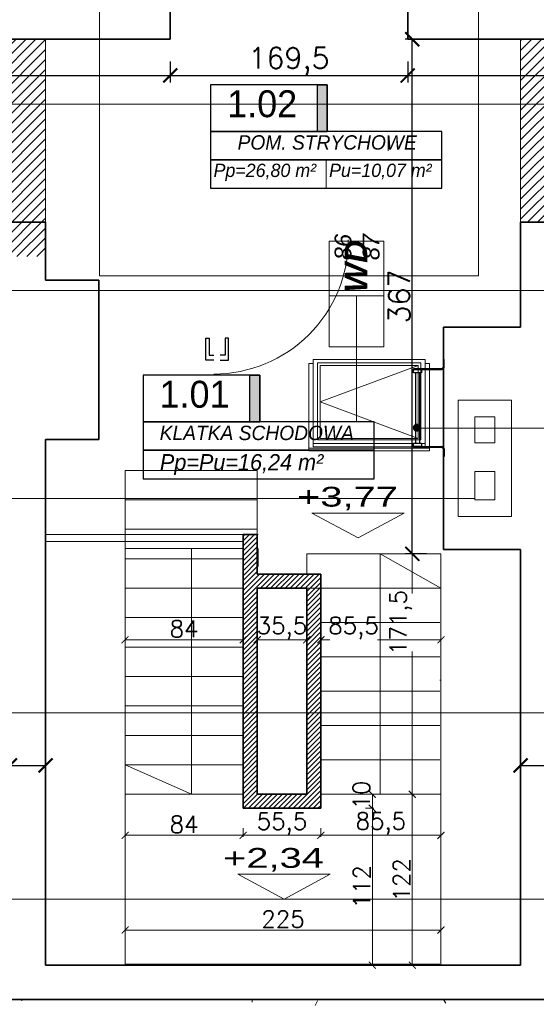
# Model space of a CAD drawing. Header units: millimetres. Extents: x -740 to 33545, y -26688 to 22494.
# Tile 54 of 256: x 10184 to 10553, y 6262 to 6964. Entities that reach past the tile are written whole.
import ezdxf
from ezdxf.lldxf.tags import DXFTag

# ---------------------------------------------------------------- set-up
doc = ezdxf.new("R2010")
doc.units = ezdxf.units.MM
doc.header["$MEASUREMENT"] = 0
doc.linetypes.add('ACAD_ISO03W100', pattern=[30, 12, -18])
doc.layers.get('Defpoints').update_dxf_attribs({"color": 252})
for name, color, linetype, lineweight in [('A_istniejące ściany', 252, 'Continuous', 35), ('A_projektowane sciany', 252, 'Continuous', 35), ('A_ściany projektowane', 252, 'Continuous', 35), ('l. widokowa', 252, 'Continuous', 15), ('l.przerywana', 252, 'ICAD_ISO03W100', 5), ('l.widokowa', 252, 'Continuous', 15), ('l.wypełnien', 252, 'Continuous', 5), ('linia opisowa', 252, 'Continuous', 9), ('Nowe_820-G Rysunki Obrazki_Nr_pióra__1', 252, 'Continuous', 13), ('Nowe_820-G Rysunki Obrazki_Nr_pióra__19', 252, 'Continuous', 0), ('Nowe_820-G Rysunki Obrazki_Nr_pióra__23', 252, 'Continuous', 15), ('przerywana', 252, 'ACAD_ISO03W100', 5), ('wymiarowanie', 252, 'Continuous', 9)]:
    doc.layers.add(name, color=color, linetype=linetype, lineweight=lineweight)
for name, color, linetype in [('Lines', 252, 'Continuous'), ('stolarka', 252, 'Continuous'), ('tabelki opis', 252, 'Continuous')]:
    doc.layers.add(name, color=color, linetype=linetype)
doc.layers.add('UWAGI_podłoga na legarachdo rozbiórki', color=252, linetype='Continuous', lineweight=13, plot=False)
doc.styles.add('PROFILE', font='GOTHIC.TTF', dxfattribs={"width": 0.8})
doc.styles.add('styl2', font='simplex.shx')
tags = doc.linetypes.add('ICAD_ISO03W100', pattern=[30, 12, -18]).pattern_tags.tags
tags[6:7] = [DXFTag(74, 4), DXFTag(75, 0), DXFTag(340, '0'), DXFTag(46, 1.0), DXFTag(50, 0.0), DXFTag(44, 0.0), DXFTag(45, 0.0)]
tags[4:5] = [DXFTag(74, 4), DXFTag(75, 0), DXFTag(340, '0'), DXFTag(46, 1.0), DXFTag(50, 0.0), DXFTag(44, 0.0), DXFTag(45, 0.0)]
doc.dimstyles.new('Kopia I_1.100', dxfattribs={"dimtxt": 15, "dimasz": 10, "dimexe": 5, "dimexo": 1, "dimgap": 1.5, "dimtad": 1, "dimdec": 1, "dimrnd": 0.5, "dimtxsty": 'styl2', "dimblk": 'ARCHTICK', "dimcen": 5, "dimadec": 0, "dimazin": 0, "dimtfac": 1, "dimtdec": 1, "dimtmove": 0, "dimatfit": 3, "dimldrblk": 'ARCHTICK', "dimfxl": 0, "dimarcsym": 0})
doc.dimstyles.new('Skala 1-50', dxfattribs={"dimtxt": 12, "dimasz": 5, "dimexe": 1, "dimexo": 1, "dimgap": 1.5, "dimtad": 1, "dimdec": 1, "dimrnd": 0.5, "dimtxsty": 'styl2', "dimblk": 'ARCHTICK', "dimcen": 5, "dimadec": 0, "dimazin": 0, "dimtfac": 1, "dimtdec": 1, "dimtmove": 1, "dimatfit": 3, "dimldrblk": 'ARCHTICK', "dimfxl": 0, "dimlwd": -1, "dimlwe": -1, "dimarcsym": 0})

# ---------------------------------------------------------------- blocks, each defined once
blk = doc.blocks.new('_ArchTick')
at = {"color": 0, "linetype": 'ByBlock', "const_width": 0.15}
blk.add_lwpolyline([(-0.5, -0.5), (0.5, 0.5)], dxfattribs=at)
blk = doc.blocks.new('*D1857')
at = {"layer": 'Defpoints', "color": 0}
for p in [(10202.86, 6447.92), (10177.46, 6446.47), (10202.86, 6432.49)]:
    blk.add_point(p, dxfattribs=at)
at = {"layer": 'wymiarowanie', "color": 0, "lineweight": -2}
for p, q in [((10177.46, 6442.49), (10177.46, 6427.49)), ((10202.86, 6442.49), (10202.86, 6427.49)), ((10177.46, 6432.49), (10202.86, 6432.49))]:
    blk.add_line(p, q, dxfattribs=at)
at = {"layer": 'wymiarowanie', "color": 0, "lineweight": -2, "xscale": 10, "yscale": 10, "zscale": 10, "rotation": 180}
blk.add_blockref('_ArchTick', (10177.46, 6432.49), dxfattribs=at)
at = {"layer": 'wymiarowanie', "color": 0, "lineweight": -2, "xscale": 10, "yscale": 10, "zscale": 10}
blk.add_blockref('_ArchTick', (10202.86, 6432.49), dxfattribs=at)
at = {"layer": 'wymiarowanie', "color": 0, "insert": (10154.61, 6442.55), "char_height": 15, "attachment_point": 5, "style": 'styl2'}
blk.add_mtext('25,5', dxfattribs=at)
blk = doc.blocks.new('*D1859')
at = {"layer": 'Defpoints', "color": 0}
for p in [(10566.08, 6456), (10541.53, 6451.19), (10566.08, 6432.49)]:
    blk.add_point(p, dxfattribs=at)
at = {"layer": 'wymiarowanie', "color": 0, "lineweight": -2}
for p, q in [((10541.53, 6442.49), (10541.53, 6427.49)), ((10566.08, 6442.49), (10566.08, 6427.49)), ((10541.53, 6432.49), (10566.08, 6432.49))]:
    blk.add_line(p, q, dxfattribs=at)
at = {"layer": 'wymiarowanie', "color": 0, "lineweight": -2, "xscale": 10, "yscale": 10, "zscale": 10, "rotation": 180}
blk.add_blockref('_ArchTick', (10541.53, 6432.49), dxfattribs=at)
at = {"layer": 'wymiarowanie', "color": 0, "lineweight": -2, "xscale": 10, "yscale": 10, "zscale": 10}
blk.add_blockref('_ArchTick', (10566.08, 6432.49), dxfattribs=at)
at = {"layer": 'wymiarowanie', "color": 0, "insert": (10588.07, 6442.55), "char_height": 15, "attachment_point": 5, "style": 'styl2'}
blk.add_mtext('24,5', dxfattribs=at)
blk = doc.blocks.new('*D1870')
at = {"layer": 'Defpoints', "color": 0}
for p in [(9685.55, 6950.42), (10291.76, 6950.42), (10291.76, 6924.64)]:
    blk.add_point(p, dxfattribs=at)
at = {"layer": 'wymiarowanie', "color": 0, "lineweight": -2}
for p, q in [((9685.55, 6934.64), (9685.55, 6919.64)), ((10291.76, 6934.64), (10291.76, 6919.64)), ((9685.55, 6924.64), (10291.76, 6924.64))]:
    blk.add_line(p, q, dxfattribs=at)
at = {"layer": 'wymiarowanie', "color": 0, "lineweight": -2, "xscale": 10, "yscale": 10, "zscale": 10, "rotation": 180}
blk.add_blockref('_ArchTick', (9685.55, 6924.64), dxfattribs=at)
at = {"layer": 'wymiarowanie', "color": 0, "lineweight": -2, "xscale": 10, "yscale": 10, "zscale": 10}
blk.add_blockref('_ArchTick', (10291.76, 6924.64), dxfattribs=at)
at = {"layer": 'wymiarowanie', "color": 0, "insert": (9988.65, 6934.01), "char_height": 15, "attachment_point": 5, "style": 'styl2'}
blk.add_mtext('606', dxfattribs=at)
blk = doc.blocks.new('*D1871')
at = {"layer": 'Defpoints', "color": 0}
for p in [(10291.76, 6950.42), (10461.09, 6950.42), (10461.09, 6924.64)]:
    blk.add_point(p, dxfattribs=at)
at = {"layer": 'wymiarowanie', "color": 0, "lineweight": -2}
for p, q in [((10291.76, 6934.64), (10291.76, 6919.64)), ((10461.09, 6934.64), (10461.09, 6919.64)), ((10291.76, 6924.64), (10461.09, 6924.64))]:
    blk.add_line(p, q, dxfattribs=at)
at = {"layer": 'wymiarowanie', "color": 0, "lineweight": -2, "xscale": 10, "yscale": 10, "zscale": 10, "rotation": 180}
blk.add_blockref('_ArchTick', (10291.76, 6924.64), dxfattribs=at)
at = {"layer": 'wymiarowanie', "color": 0, "lineweight": -2, "xscale": 10, "yscale": 10, "zscale": 10}
blk.add_blockref('_ArchTick', (10461.09, 6924.64), dxfattribs=at)
at = {"layer": 'wymiarowanie', "color": 0, "insert": (10376.43, 6934.69), "char_height": 15, "attachment_point": 5, "style": 'styl2'}
blk.add_mtext('169,5', dxfattribs=at)
blk = doc.blocks.new('*D1872')
at = {"layer": 'Defpoints', "color": 0}
for p in [(10461.09, 6950.42), (11054.61, 6950.42), (11054.61, 6924.64)]:
    blk.add_point(p, dxfattribs=at)
at = {"layer": 'wymiarowanie', "color": 0, "lineweight": -2}
for p, q in [((10461.09, 6934.64), (10461.09, 6919.64)), ((11054.61, 6934.64), (11054.61, 6919.64)), ((10461.09, 6924.64), (11054.61, 6924.64))]:
    blk.add_line(p, q, dxfattribs=at)
at = {"layer": 'wymiarowanie', "color": 0, "lineweight": -2, "xscale": 10, "yscale": 10, "zscale": 10, "rotation": 180}
blk.add_blockref('_ArchTick', (10461.09, 6924.64), dxfattribs=at)
at = {"layer": 'wymiarowanie', "color": 0, "lineweight": -2, "xscale": 10, "yscale": 10, "zscale": 10}
blk.add_blockref('_ArchTick', (11054.61, 6924.64), dxfattribs=at)
at = {"layer": 'wymiarowanie', "color": 0, "insert": (10757.85, 6934.69), "char_height": 15, "attachment_point": 5, "style": 'styl2'}
blk.add_mtext('593,5', dxfattribs=at)
blk = doc.blocks.new('*D1875')
at = {"layer": 'Defpoints', "color": 0}
for p in [(10464.36, 6950.42), (10502.13, 6950.42), (10483.95, 6583.44)]:
    blk.add_point(p, dxfattribs=at)
at = {"layer": 'wymiarowanie', "color": 0, "lineweight": -2}
for p, q in [((10474.36, 6950.42), (10459.36, 6950.42)), ((10464.36, 6583.44), (10464.36, 6950.42)), ((10474.36, 6583.44), (10459.36, 6583.44))]:
    blk.add_line(p, q, dxfattribs=at)
at = {"layer": 'wymiarowanie', "color": 0, "lineweight": -2, "xscale": 10, "yscale": 10, "zscale": 10}
for p, rotation in [((10464.36, 6950.42), 90), ((10464.36, 6583.44), 270)]:
    blk.add_blockref('_ArchTick', p, dxfattribs=dict(at, rotation=rotation))
at = {"layer": 'wymiarowanie', "color": 0, "insert": (10454.98, 6766.93), "char_height": 15, "attachment_point": 5, "rotation": 90, "style": 'styl2'}
blk.add_mtext('367', dxfattribs=at)
blk = doc.blocks.new('*U2482')
at = {"layer": 'Lines', "color": 0, "linetype": 'ByBlock', "lineweight": -2}
for p, q in [((-290.8, 0), (-344.8, 0)), ((-344.8, -5), (-344.8, 0)), ((290.8, 0), (344.8, 0)), ((344.8, 0), (344.8, 0)), ((344.8, -5), (344.8, 0)), ((-290.8, -5), (-344.8, -5)), ((-279.8, -16), (-279.8, -160)), ((-274.8, -160), (-274.8, -16)), ((274.8, -160), (274.8, -16)), ((279.8, -160), (279.8, -16)), ((290.8, -5), (344.8, -5)), ((-279.8, -160), (-279.8, -218)), ((-249.8, -175), (249.8, -175)), ((-249.8, -203), (249.8, -203)), ((279.8, -160), (279.8, -218)), ((-279.8, -218), (-274.8, -218)), ((274.8, -218), (279.8, -218))]:
    blk.add_line(p, q, dxfattribs=at)
for points in [[(-274.8, -218), (-274.8, -160), (-249.8, -160), (-249.8, -218)], [(249.8, -218), (249.8, -160), (274.8, -160), (274.8, -218)]]:
    blk.add_lwpolyline(points, close=True, dxfattribs=at)
for centre, radius, start, end in [((-290.8, -16), 16, 0, 90), ((290.8, -16), 16, 90, 180), ((-290.8, -16), 11, 0, 90), ((290.8, -16), 11, 90, 180)]:
    blk.add_arc(centre, radius, start, end, dxfattribs=at)
blk = doc.blocks.new('*D2484')
at = {"layer": 'Defpoints', "color": 0}
for p in [(10259.59, 6537.94), (10343.8, 6537.94), (10343.8, 6522.13)]:
    blk.add_point(p, dxfattribs=at)
at = {"layer": 'wymiarowanie', "color": 0}
for p, q in [((10259.59, 6527.13), (10259.59, 6521.13)), ((10343.8, 6527.13), (10343.8, 6521.13)), ((10259.59, 6522.13), (10343.8, 6522.13))]:
    blk.add_line(p, q, dxfattribs=at)
at = {"layer": 'wymiarowanie', "color": 0, "xscale": 5, "yscale": 5, "zscale": 5, "rotation": 180}
blk.add_blockref('_ArchTick', (10259.59, 6522.13), dxfattribs=at)
at = {"layer": 'wymiarowanie', "color": 0, "xscale": 5, "yscale": 5, "zscale": 5}
blk.add_blockref('_ArchTick', (10343.8, 6522.13), dxfattribs=at)
at = {"layer": 'wymiarowanie', "color": 0, "insert": (10301.69, 6529.93), "char_height": 12, "attachment_point": 5, "style": 'styl2'}
blk.add_mtext('84', dxfattribs=at)
blk = doc.blocks.new('*D2485')
at = {"layer": 'Defpoints', "color": 0}
for p in [(10353.8, 6537.94), (10389.13, 6534.44), (10389.13, 6522.13)]:
    blk.add_point(p, dxfattribs=at)
at = {"layer": 'wymiarowanie', "color": 0}
for p, q in [((10353.8, 6527.13), (10353.8, 6521.13)), ((10389.13, 6527.13), (10389.13, 6521.13)), ((10353.8, 6522.13), (10389.13, 6522.13))]:
    blk.add_line(p, q, dxfattribs=at)
at = {"layer": 'wymiarowanie', "color": 0, "xscale": 5, "yscale": 5, "zscale": 5, "rotation": 180}
blk.add_blockref('_ArchTick', (10353.8, 6522.13), dxfattribs=at)
at = {"layer": 'wymiarowanie', "color": 0, "xscale": 5, "yscale": 5, "zscale": 5}
blk.add_blockref('_ArchTick', (10389.13, 6522.13), dxfattribs=at)
at = {"layer": 'wymiarowanie', "color": 0, "insert": (10371.46, 6530.47), "char_height": 12, "attachment_point": 5, "style": 'styl2'}
blk.add_mtext('35,5', dxfattribs=at)
blk = doc.blocks.new('*D2486')
at = {"layer": 'Defpoints', "color": 0}
for p in [(10399.13, 6532.97), (10484.8, 6522.13), (10484.8, 6520.32)]:
    blk.add_point(p, dxfattribs=at)
at = {"layer": 'wymiarowanie', "color": 0}
for p, q in [((10399.13, 6527.13), (10399.13, 6521.13)), ((10399.13, 6522.13), (10405.46, 6522.13)), ((10484.8, 6522.13), (10439.53, 6522.13)), ((10484.8, 6521.32), (10484.8, 6523.13))]:
    blk.add_line(p, q, dxfattribs=at)
at = {"layer": 'wymiarowanie', "color": 0, "xscale": 5, "yscale": 5, "zscale": 5, "rotation": 180}
blk.add_blockref('_ArchTick', (10399.13, 6522.13), dxfattribs=at)
at = {"layer": 'wymiarowanie', "color": 0, "xscale": 5, "yscale": 5, "zscale": 5}
blk.add_blockref('_ArchTick', (10484.8, 6522.13), dxfattribs=at)
at = {"layer": 'wymiarowanie', "color": 0, "insert": (10422.49, 6530.47), "char_height": 12, "attachment_point": 5, "style": 'styl2'}
blk.add_mtext('85,5', dxfattribs=at)
blk = doc.blocks.new('*D2487')
at = {"layer": 'Defpoints', "color": 0}
for p in [(10484.8, 6315.11), (10259.59, 6309.81), (10484.8, 6309.81)]:
    blk.add_point(p, dxfattribs=at)
at = {"layer": 'wymiarowanie', "color": 0}
for p, q in [((10259.59, 6310.81), (10259.59, 6316.11)), ((10259.59, 6315.11), (10484.8, 6315.11)), ((10484.8, 6310.81), (10484.8, 6316.11))]:
    blk.add_line(p, q, dxfattribs=at)
at = {"layer": 'wymiarowanie', "color": 0, "xscale": 5, "yscale": 5, "zscale": 5, "rotation": 180}
blk.add_blockref('_ArchTick', (10259.59, 6315.11), dxfattribs=at)
at = {"layer": 'wymiarowanie', "color": 0, "xscale": 5, "yscale": 5, "zscale": 5}
blk.add_blockref('_ArchTick', (10484.8, 6315.11), dxfattribs=at)
at = {"layer": 'wymiarowanie', "color": 0, "insert": (10372.19, 6322.91), "char_height": 12, "attachment_point": 5, "style": 'styl2'}
blk.add_mtext('225', dxfattribs=at)
blk = doc.blocks.new('*D2488')
at = {"layer": 'Defpoints', "color": 0}
for p in [(10484.8, 6583.44), (10464.36, 6411.94), (10484.8, 6411.94)]:
    blk.add_point(p, dxfattribs=at)
at = {"layer": 'wymiarowanie', "color": 0}
for p, q in [((10469.36, 6583.44), (10463.36, 6583.44)), ((10464.36, 6583.44), (10464.36, 6555.2)), ((10464.36, 6411.94), (10464.36, 6513.69)), ((10469.36, 6411.94), (10463.36, 6411.94))]:
    blk.add_line(p, q, dxfattribs=at)
at = {"layer": 'wymiarowanie', "color": 0, "xscale": 5, "yscale": 5, "zscale": 5}
for p, rotation in [((10464.36, 6583.44), 90), ((10464.36, 6411.94), 270)]:
    blk.add_blockref('_ArchTick', p, dxfattribs=dict(at, rotation=rotation))
at = {"layer": 'wymiarowanie', "color": 0, "insert": (10456.16, 6534.44), "char_height": 12, "attachment_point": 5, "rotation": 90, "style": 'styl2'}
blk.add_mtext('171,5', dxfattribs=at)
blk = doc.blocks.new('*D2489')
at = {"layer": 'Defpoints', "color": 0}
for p in [(10484.8, 6411.94), (10464.36, 6290.02), (10484.8, 6290.02)]:
    blk.add_point(p, dxfattribs=at)
at = {"layer": 'wymiarowanie', "color": 0}
for p, q in [((10469.36, 6411.94), (10463.36, 6411.94)), ((10464.36, 6411.94), (10464.36, 6290.02)), ((10469.36, 6290.02), (10463.36, 6290.02))]:
    blk.add_line(p, q, dxfattribs=at)
at = {"layer": 'wymiarowanie', "color": 0, "xscale": 5, "yscale": 5, "zscale": 5}
for p, rotation in [((10464.36, 6411.94), 90), ((10464.36, 6290.02), 270)]:
    blk.add_blockref('_ArchTick', p, dxfattribs=dict(at, rotation=rotation))
at = {"layer": 'wymiarowanie', "color": 0, "insert": (10456.71, 6350.98), "char_height": 12, "attachment_point": 5, "rotation": 90, "style": 'styl2'}
blk.add_mtext('122', dxfattribs=at)
blk = doc.blocks.new('*D2500')
at = {"layer": 'Defpoints', "color": 0}
for p in [(10399.13, 6411.94), (10399.13, 6401.94), (10435.87, 6401.94)]:
    blk.add_point(p, dxfattribs=at)
at = {"layer": 'wymiarowanie', "color": 0}
for p, q in [((10430.87, 6411.94), (10436.87, 6411.94)), ((10435.87, 6411.94), (10435.87, 6401.94)), ((10430.87, 6401.94), (10436.87, 6401.94))]:
    blk.add_line(p, q, dxfattribs=at)
at = {"layer": 'wymiarowanie', "color": 0, "xscale": 5, "yscale": 5, "zscale": 5}
for p, rotation in [((10435.87, 6411.94), 90), ((10435.87, 6401.94), 270)]:
    blk.add_blockref('_ArchTick', p, dxfattribs=dict(at, rotation=rotation))
at = {"layer": 'wymiarowanie', "color": 0, "insert": (10428.07, 6411.31), "char_height": 12, "attachment_point": 5, "rotation": 90, "style": 'styl2'}
blk.add_mtext('10', dxfattribs=at)
blk = doc.blocks.new('*D2501')
at = {"layer": 'Defpoints', "color": 0}
for p in [(10399.13, 6401.94), (10423.95, 6290.02), (10435.87, 6290.02)]:
    blk.add_point(p, dxfattribs=at)
at = {"layer": 'wymiarowanie', "color": 0}
for p, q in [((10430.87, 6401.94), (10436.87, 6401.94)), ((10435.87, 6401.94), (10435.87, 6290.02)), ((10430.87, 6290.02), (10436.87, 6290.02))]:
    blk.add_line(p, q, dxfattribs=at)
at = {"layer": 'wymiarowanie', "color": 0, "xscale": 5, "yscale": 5, "zscale": 5}
for p, rotation in [((10435.87, 6401.94), 90), ((10435.87, 6290.02), 270)]:
    blk.add_blockref('_ArchTick', p, dxfattribs=dict(at, rotation=rotation))
at = {"layer": 'wymiarowanie', "color": 0, "insert": (10428.22, 6345.98), "char_height": 12, "attachment_point": 5, "rotation": 90, "style": 'styl2'}
blk.add_mtext('112', dxfattribs=at)
blk = doc.blocks.new('*D2503')
at = {"layer": 'Defpoints', "color": 0}
for p in [(10259.59, 6411.94), (10343.8, 6411.94), (10343.8, 6382.66)]:
    blk.add_point(p, dxfattribs=at)
at = {"layer": 'wymiarowanie', "color": 0}
for p, q in [((10259.59, 6387.66), (10259.59, 6381.66)), ((10343.8, 6387.66), (10343.8, 6381.66)), ((10259.59, 6382.66), (10343.8, 6382.66))]:
    blk.add_line(p, q, dxfattribs=at)
at = {"layer": 'wymiarowanie', "color": 0, "xscale": 5, "yscale": 5, "zscale": 5, "rotation": 180}
blk.add_blockref('_ArchTick', (10259.59, 6382.66), dxfattribs=at)
at = {"layer": 'wymiarowanie', "color": 0, "xscale": 5, "yscale": 5, "zscale": 5}
blk.add_blockref('_ArchTick', (10343.8, 6382.66), dxfattribs=at)
at = {"layer": 'wymiarowanie', "color": 0, "insert": (10301.69, 6390.46), "char_height": 12, "attachment_point": 5, "style": 'styl2'}
blk.add_mtext('84', dxfattribs=at)
blk = doc.blocks.new('*D2504')
at = {"layer": 'Defpoints', "color": 0}
for p in [(10343.8, 6411.94), (10399.13, 6401.94), (10399.13, 6382.66)]:
    blk.add_point(p, dxfattribs=at)
at = {"layer": 'wymiarowanie', "color": 0}
for p, q in [((10343.8, 6387.66), (10343.8, 6381.66)), ((10399.13, 6387.66), (10399.13, 6381.66)), ((10343.8, 6382.66), (10399.13, 6382.66))]:
    blk.add_line(p, q, dxfattribs=at)
at = {"layer": 'wymiarowanie', "color": 0, "xscale": 5, "yscale": 5, "zscale": 5, "rotation": 180}
blk.add_blockref('_ArchTick', (10343.8, 6382.66), dxfattribs=at)
at = {"layer": 'wymiarowanie', "color": 0, "xscale": 5, "yscale": 5, "zscale": 5}
blk.add_blockref('_ArchTick', (10399.13, 6382.66), dxfattribs=at)
at = {"layer": 'wymiarowanie', "color": 0, "insert": (10371.46, 6390.86), "char_height": 12, "attachment_point": 5, "style": 'styl2'}
blk.add_mtext('55,5', dxfattribs=at)
blk = doc.blocks.new('*D2505')
at = {"layer": 'Defpoints', "color": 0}
for p in [(10399.13, 6401.94), (10484.8, 6400.84), (10484.8, 6382.66)]:
    blk.add_point(p, dxfattribs=at)
at = {"layer": 'wymiarowanie', "color": 0}
for p, q in [((10399.13, 6387.66), (10399.13, 6381.66)), ((10484.8, 6387.66), (10484.8, 6381.66)), ((10399.13, 6382.66), (10484.8, 6382.66))]:
    blk.add_line(p, q, dxfattribs=at)
at = {"layer": 'wymiarowanie', "color": 0, "xscale": 5, "yscale": 5, "zscale": 5, "rotation": 180}
blk.add_blockref('_ArchTick', (10399.13, 6382.66), dxfattribs=at)
at = {"layer": 'wymiarowanie', "color": 0, "xscale": 5, "yscale": 5, "zscale": 5}
blk.add_blockref('_ArchTick', (10484.8, 6382.66), dxfattribs=at)
at = {"layer": 'wymiarowanie', "color": 0, "insert": (10441.96, 6391.01), "char_height": 12, "attachment_point": 5, "style": 'styl2'}
blk.add_mtext('85,5', dxfattribs=at)

msp = doc.modelspace()

# ---------------------------------------------------------------- hatches: boundary and pattern name
at = {"layer": 'l.wypełnien'}
h = msp.add_hatch(dxfattribs=at)
h.set_pattern_fill('ANSI31', color=256, scale=20, style=0)
h.paths.add_polyline_path([(10343.8, 6592.2), (10353.8, 6592.2), (10353.8, 6597.2), (10343.8, 6597.2)])
h.paths.add_polyline_path([(10343.8, 6587.2), (10353.8, 6587.2), (10353.8, 6592.2), (10343.8, 6592.2)])
h = msp.add_hatch(dxfattribs=at)
h.set_pattern_fill('ANSI31', color=256, scale=20, style=0)
h.paths.add_polyline_path([(10343.8, 6469.96), (10343.8, 6474.94), (10343.8, 6495.94), (10343.8, 6516.94), (10343.8, 6537.94), (10343.8, 6558.94), (10343.8, 6579.94), (10343.8, 6587.2), (10353.8, 6587.2), (10353.8, 6568.93), (10389.13, 6568.93), (10399.13, 6568.93), (10399.13, 6558.94), (10389.13, 6558.94), (10389.13, 6558.93), (10353.8, 6558.93), (10353.8, 6469.96)])
h.paths.add_polyline_path([(10343.8, 6469.96), (10353.8, 6469.96), (10353.8, 6411.93), (10389.13, 6411.94), (10389.13, 6469.96), (10399.13, 6469.96), (10399.13, 6460.94), (10399.13, 6436.44), (10399.13, 6411.94), (10399.13, 6401.94), (10343.8, 6401.94), (10343.8, 6411.94), (10343.8, 6432.94), (10343.8, 6453.94)])
h.paths.add_polyline_path([(10399.13, 6469.96), (10399.13, 6485.44), (10399.13, 6509.94), (10399.13, 6534.44), (10399.13, 6558.94), (10389.13, 6558.94), (10389.13, 6558.93), (10389.13, 6469.96)])
at = {"layer": 'linia opisowa', "ltscale": 0.3}
msp.add_hatch(color=256, dxfattribs=at).paths.add_polyline_path([(10470.48, 6673.36, 1), (10464.71, 6673.36, 1)])
at = {"layer": 'tabelki opis'}
for points in [[(10403.75, 6884.74), (10403.75, 6918.01), (10396.79, 6918.01), (10396.79, 6884.74)], [(10355.56, 6677.56), (10355.56, 6710.83), (10348.6, 6710.83), (10348.6, 6677.56)]]:
    msp.add_hatch(color=256, dxfattribs=at).paths.add_polyline_path(points)
at = {"layer": 'UWAGI_podłoga na legarachdo rozbiórki'}
h = msp.add_hatch(dxfattribs=at)
h.set_pattern_fill('ANSI31', color=256, scale=40, style=0)
h.paths.add_polyline_path([(9421.39, 6795.48), (10177.46, 6795.48), (10177.46, 6350.14), (9421.39, 6350.14)])
h.paths.add_polyline_path([(10202.86, 6950.42), (9615.84, 6950.42), (9615.84, 6795.48), (10202.86, 6795.48)])
h.paths.add_polyline_path([(9628.82, 6350.14), (9707.56, 6279.86), (9707.56, 6219.75), (9987.81, 6219.75), (9987.81, 6350.14), (9887.65, 6350.14)])
h.paths.add_polyline_path([(9615.27, 7055.41), (9685.55, 7055.41), (9685.55, 6950.42), (9615.27, 6950.42)])
h = msp.add_hatch(dxfattribs=at)
h.set_pattern_fill('ANSI31', color=256, scale=40, style=0)
h.paths.add_polyline_path([(10541.53, 6950.42), (10541.53, 6820.04), (11336.55, 6820.04), (11336.55, 6950.42), (11124.88, 6950.42), (11124.88, 7055.41), (11054.61, 7055.41), (11054.61, 6950.42)])

# ---------------------------------------------------------------- linework, layer by layer
at = {"layer": 'A_istniejące ściany', "linetype": 'Continuous'}
for p, q in [((10240.86, 6778.52), (10202.86, 6778.52)), ((10240.86, 6665.02), (10240.86, 6778.52)), ((10541.53, 6745.04), (10486.53, 6745.04)), ((10486.53, 6745.04), (10486.53, 6586.43)), ((10202.86, 6290.02), (10202.86, 6665.02)), ((10202.86, 6665.02), (10240.86, 6665.02)), ((10486.53, 6586.43), (10541.53, 6586.43)), ((10541.53, 6290.02), (10541.53, 6586.43))]:
    msp.add_line(p, q, dxfattribs=at)
for points in [[(10291.76, 6950.42), (10291.76, 7008)], [(10461.09, 6950.42), (10461.09, 7008)], [(9710.1, 6950.42), (10266.36, 6950.42)], [(10266.36, 6950.42), (10291.76, 6950.42)], [(10461.09, 6950.42), (10486.49, 6950.42)], [(10486.49, 6950.42), (11029.21, 6950.42)], [(10202.86, 6820.04), (10177.46, 6820.04)], [(10202.86, 6820.04), (10202.86, 6778.52)], [(10566.08, 6820.04), (10541.53, 6820.04)], [(10541.53, 6745.04), (10541.53, 6820.04)], [(10202.86, 6665.02), (10202.86, 6290.02)], [(10541.53, 6290.02), (10541.53, 6586.43)], [(10202.86, 6290.02), (10484.8, 6290.02)], [(10484.8, 6290.02), (10541.53, 6290.02)], [(10177.46, 6265.47), (10484.8, 6265.47)], [(10566.08, 6265.47), (10177.46, 6265.47)]]:
    msp.add_lwpolyline(points, dxfattribs=at)
at = {"layer": 'A_projektowane sciany'}
msp.add_line((10343.8, 6597.2), (10353.8, 6597.2), dxfattribs=at)
at = {"layer": 'A_ściany projektowane'}
for p, q in [((10343.8, 6597.2), (10343.8, 6401.94)), ((10353.8, 6597.2), (10353.8, 6568.93)), ((10399.13, 6401.94), (10399.13, 6568.93)), ((10353.8, 6558.93), (10353.8, 6411.94)), ((10389.13, 6411.94), (10389.13, 6558.94))]:
    msp.add_line(p, q, dxfattribs=at)
for points in [[(10399.13, 6568.93), (10353.8, 6568.93)], [(10389.13, 6558.93), (10353.8, 6558.93)], [(10389.13, 6411.93), (10353.8, 6411.93)], [(10343.8, 6401.94), (10399.13, 6401.94)]]:
    msp.add_lwpolyline(points, dxfattribs=at)
at = {"layer": 'A_ściany projektowane', "linetype": 'Continuous', "lineweight": 13}
for points in [[(10354.41, 6558.93), (10389.13, 6558.93)], [(10389.13, 6411.94), (10389.13, 6558.93)], [(10354.41, 6411.93), (10389.13, 6411.93)]]:
    msp.add_lwpolyline(points, dxfattribs=at)
at = {"layer": 'l. widokowa'}
for p, q in [((10389.13, 6568.93), (10389.13, 6583.44)), ((10484.8, 6583.44), (10484.8, 6558.93)), ((10259.59, 6579.94), (10343.8, 6579.94)), ((10259.59, 6558.94), (10343.8, 6558.94)), ((10259.59, 6537.94), (10343.8, 6537.94)), ((10259.59, 6516.94), (10343.8, 6516.94)), ((10259.59, 6495.94), (10343.8, 6495.94)), ((10259.59, 6474.94), (10343.8, 6474.94)), ((10259.59, 6453.94), (10343.8, 6453.94)), ((10259.59, 6432.94), (10343.8, 6432.94)), ((10259.59, 6411.94), (10343.8, 6411.94))]:
    msp.add_line(p, q, dxfattribs=at)
at = {"layer": 'l. widokowa', "lineweight": 13}
msp.add_lwpolyline([(10389.13, 6583.44), (10484.8, 6583.44)], dxfattribs=at)
at = {"layer": 'l.przerywana', "lineweight": 15}
for p, q in [((10202.86, 6820.04), (10202.86, 6950.42)), ((10541.53, 6820.04), (10541.53, 6950.42))]:
    msp.add_line(p, q, dxfattribs=at)
at = {"layer": 'l.przerywana', "ltscale": 0.3}
for p, q in [((10393.58, 6721.92), (10473.58, 6721.92)), ((10393.58, 6659.82), (10393.58, 6721.92)), ((10473.58, 6659.82), (10473.58, 6721.92)), ((10390.58, 6656.94), (10390.58, 6719.2)), ((10396.84, 6719.54), (10470.32, 6719.54)), ((10396.84, 6664.63), (10396.84, 6719.54)), ((10398.58, 6717.8), (10468.58, 6717.8)), ((10398.58, 6665.8), (10398.58, 6717.8)), ((10468.58, 6665.8), (10468.58, 6717.8)), ((10470.32, 6664.63), (10470.32, 6719.54)), ((10473.58, 6719.2), (10476.58, 6719.2)), ((10476.58, 6656.94), (10476.58, 6719.2)), ((10396.84, 6664.63), (10470.32, 6664.63)), ((10398.58, 6665.8), (10468.58, 6665.8)), ((10390.58, 6658.78), (10476.58, 6658.78)), ((10393.58, 6662.2), (10473.58, 6662.2)), ((10393.58, 6659.82), (10473.58, 6659.82)), ((10390.58, 6656.94), (10476.58, 6656.94)), ((10259.59, 6642.94), (10353.57, 6642.94)), ((10259.59, 6642.94), (10259.59, 6587.2)), ((10353.8, 6642.94), (10353.8, 6587.2)), ((10259.59, 6621.94), (10353.57, 6621.94)), ((10259.59, 6600.94), (10353.57, 6600.94))]:
    msp.add_line(p, q, dxfattribs=at)
at = {"layer": 'l.przerywana'}
msp.add_line((10509.02, 6622.85), (9621.47, 6622.85), dxfattribs=at)
for points in [[(9131.06, 7438.52), (9131.06, 6337.16), (11598.45, 6337.16), (11598.45, 7444.31), (11370.13, 7444.31), (11370.13, 6904.14), (9353.84, 6904.14), (9353.84, 7438.52)], [(9263.86, 6771.34), (9263.86, 6469.96), (11465.65, 6469.96), (11465.65, 6771.34)]]:
    msp.add_lwpolyline(points, close=True, dxfattribs=at)
at = {"layer": 'l.przerywana', "ltscale": 0.5}
msp.add_lwpolyline([(10241.36, 7104.96), (10511.49, 7104.96), (10511.49, 6781.76), (10241.36, 6781.76)], close=True, dxfattribs=at)
at = {"layer": 'l.przerywana', "ltscale": 0.3}
msp.add_lwpolyline([(10468.58, 6665.8), (10398.58, 6691.8), (10468.58, 6717.8)], dxfattribs=at)
at = {"layer": 'l.widokowa', "ltscale": 0.3}
msp.add_line((10390.58, 6719.2), (10393.58, 6719.2), dxfattribs=at)
at = {"layer": 'Nowe_820-G Rysunki Obrazki_Nr_pióra__1', "linetype": 'Continuous', "lineweight": 13}
for points in [[(10235.03, 6950.42), (10225.72, 6950.42)], [(10235.03, 6950.42), (10245.19, 6950.42)], [(10202.86, 6881), (10202.86, 6891.16)], [(10202.86, 6881), (10202.86, 6870.84)], [(10447.2, 6881), (10447.2, 6870.84)], [(10202.86, 6597.2), (10354.41, 6597.2)], [(10202.86, 6592.2), (10343.8, 6592.2)], [(10259.59, 6587.2), (10259.59, 6411.94)], [(10259.59, 6290.02), (10259.59, 6587.2)], [(10259.59, 6587.2), (10343.8, 6587.2)], [(10307, 6587.2), (10307, 6520.32)], [(10354.41, 6587.2), (10354.41, 6574.5)], [(10389.13, 6558.94), (10484.8, 6558.94)], [(10484.8, 6558.93), (10484.8, 6290.02)], [(10541.53, 6553.34), (10541.53, 6543.18)], [(10259.59, 6547.41), (10259.59, 6520.32)], [(10484.8, 6520.32), (10484.8, 6547.41)], [(10399.13, 6534.44), (10483.95, 6534.44)], [(10259.59, 6520.32), (10259.59, 6493.22)], [(10307, 6520.32), (10307, 6493.22)], [(10484.8, 6493.22), (10484.8, 6520.32)], [(10399.13, 6509.94), (10483.95, 6509.94)], [(10483.95, 6493.22), (10484.8, 6493.22)], [(10483.95, 6493.22), (10484.8, 6493.22)], [(10484.8, 6466.13), (10484.8, 6493.22)], [(10399.13, 6485.44), (10483.95, 6485.44)], [(10259.59, 6466.13), (10259.59, 6439.04)], [(10307, 6466.13), (10307, 6439.04)], [(10399.13, 6460.94), (10483.95, 6460.94)], [(10399.13, 6436.44), (10483.95, 6436.44)], [(10484.8, 6411.94), (10484.8, 6439.04)], [(10259.59, 6411.94), (10259.59, 6290.02)], [(10259.59, 6411.94), (10259.59, 6290.87)], [(10279.06, 6411.94), (10263.82, 6411.94)], [(10343.8, 6411.94), (10263.82, 6411.94)], [(10318.85, 6411.94), (10295.15, 6411.94)], [(10343.8, 6411.94), (10334.94, 6411.94)], [(10399.13, 6411.94), (10409.45, 6411.94)], [(10399.13, 6411.94), (10483.95, 6411.94)], [(10424.69, 6411.94), (10449.24, 6411.94)], [(10464.48, 6411.94), (10479.72, 6411.94)], [(10483.95, 6411.94), (10484.8, 6411.94)], [(10483.95, 6411.94), (10484.8, 6411.94)], [(10484.8, 6290.02), (10484.8, 6411.94)], [(10259.59, 6392.47), (10259.59, 6402.63)], [(10259.59, 6392.47), (10259.59, 6382.31)], [(10235.03, 6290.02), (10225.72, 6290.02)], [(10259.59, 6290.87), (10483.95, 6290.87)], [(10259.59, 6290.02), (10484.8, 6290.02)], [(10484.8, 6290.02), (10259.59, 6290.02)]]:
    msp.add_lwpolyline(points, dxfattribs=at)
at = {"layer": 'Nowe_820-G Rysunki Obrazki_Nr_pióra__19', "linetype": 'Continuous', "lineweight": 0}
for points in [[(10185.93, 6265.47), (10185.93, 6264.62)], [(10350.18, 6265.47), (10350.18, 6263.78)], [(10396.75, 6264.62), (10395.05, 6261.24)], [(10488.19, 6262.93), (10486.49, 6265.47)]]:
    msp.add_lwpolyline(points, dxfattribs=at)
at = {"layer": 'Nowe_820-G Rysunki Obrazki_Nr_pióra__23', "linetype": 'Continuous', "lineweight": 15}
msp.add_line((10486.53, 6670.02), (10486.53, 6683.45), dxfattribs=at)
for points in [[(10535.09, 6693.04), (10496.99, 6693.04)], [(10496.99, 6693.04), (10496.99, 6610.06)], [(10535.09, 6610.06), (10535.09, 6693.04)], [(10508.84, 6662.56), (10508.84, 6681.18)], [(10523.23, 6681.18), (10508.84, 6681.18)], [(10523.23, 6681.18), (10523.23, 6662.56)], [(10523.23, 6662.56), (10508.84, 6662.56)], [(10508.84, 6621.92), (10508.84, 6642.24)], [(10523.23, 6642.24), (10508.84, 6642.24)], [(10523.23, 6642.24), (10523.23, 6621.92)], [(10523.23, 6621.92), (10508.84, 6621.92)], [(10535.09, 6610.06), (10496.99, 6610.06)], [(10566.08, 6265.47), (10484.8, 6265.47)]]:
    msp.add_lwpolyline(points, dxfattribs=at)
at = {"layer": 'przerywana'}
msp.add_line((10473.58, 6721.92), (10401.58, 6721.92), dxfattribs=at)
msp.add_line((10473.58, 6721.92), (10401.58, 6721.92), dxfattribs=at)
at = {"layer": 'stolarka'}
for points in [[(10322.94, 6721.61), (10317.14, 6721.61), (10317.14, 6737.27), (10319.46, 6737.27), (10319.46, 6725.09), (10322.94, 6725.09)], [(10327.47, 6721.61), (10333.27, 6721.61), (10333.27, 6737.27), (10330.95, 6737.27), (10330.95, 6725.09), (10327.47, 6725.09)]]:
    msp.add_lwpolyline(points, dxfattribs=at)
at = {"layer": 'stolarka', "linetype": 'ICAD_ISO03W100', "lineweight": 13, "ltscale": 0.3}
msp.add_arc((10322.94, 6807.46), 95.77, 269.94689, 359.99967, dxfattribs=at)
at = {"layer": 'tabelki opis'}
for points in [[(10403.75, 6918.01), (10320.59, 6918.01), (10320.59, 6884.74), (10403.75, 6884.74), (10403.75, 6918.01)], [(10320.59, 6864.47), (10485.32, 6864.47), (10485.32, 6884.74), (10320.59, 6884.74), (10320.59, 6864.47)], [(10320.59, 6844.19), (10485.32, 6844.19), (10485.32, 6864.47), (10320.59, 6864.47), (10320.59, 6844.19)], [(10355.56, 6710.83), (10272.4, 6710.83), (10272.4, 6677.56), (10355.56, 6677.56), (10355.56, 6710.83)], [(10272.4, 6657.29), (10437.14, 6657.29), (10437.14, 6677.56), (10272.4, 6677.56), (10272.4, 6657.29)], [(10272.4, 6637.01), (10437.14, 6637.01), (10437.14, 6657.29), (10272.4, 6657.29), (10272.4, 6637.01)]]:
    msp.add_lwpolyline(points, dxfattribs=at)
for points in [[(10403.75, 6884.74), (10396.79, 6884.74), (10396.79, 6918.01), (10403.75, 6918.01)], [(10355.56, 6677.56), (10348.6, 6677.56), (10348.6, 6710.83), (10355.56, 6710.83)]]:
    msp.add_lwpolyline(points, close=True, dxfattribs=at)
at = {"layer": 'wymiarowanie'}
for p, q in [((10402.96, 6864.47), (10402.96, 6844.19)), ((10424.53, 6730.96), (10424.53, 6677.72)), ((10831.37, 6672.98), (10469.52, 6672.98)), ((10441.54, 6411.94), (10441.54, 6583.44)), ((10441.54, 6583.44), (10484.8, 6558.94)), ((10307, 6411.94), (10307, 6535.91)), ((10307, 6411.94), (10259.59, 6432.94))]:
    msp.add_line(p, q, dxfattribs=at)
at = {"layer": 'wymiarowanie', "ltscale": 0.3}
for points in [[(10405.05, 6767.49), (10405.05, 6806.44), (10444, 6806.44), (10444, 6767.49)], [(10424.53, 6730.96), (10424.53, 6767.49), (10405.05, 6767.49), (10405.05, 6730.96)], [(10444, 6730.96), (10444, 6767.49), (10424.53, 6767.49), (10424.53, 6730.96)]]:
    msp.add_lwpolyline(points, close=True, dxfattribs=at)
at = {"layer": 'wymiarowanie', "linetype": 'ByBlock'}
for points in [[(10425.65, 6594.78), (10458.6, 6612.51), (10392.7, 6612.51)], [(10372.9, 6337.16), (10405.85, 6354.88), (10339.94, 6354.88)], [(10372.9, 6337.16), (10405.85, 6354.88), (10339.94, 6354.88)]]:
    msp.add_lwpolyline(points, close=True, dxfattribs=at)

# ---------------------------------------------------------------- block references
at = {"layer": 'Lines', "xscale": 0.1, "yscale": 0.1, "zscale": 0.1, "rotation": 270}
msp.add_blockref('*U2482', (10487.02, 6687.44), dxfattribs=at)

# ---------------------------------------------------------------- texts
at = {"layer": 'tabelki opis', "attachment_point": 1}
for s, insert, char_height, width in [('{\\fCentury Gothic|b0|i0|c238|p34;1.02}', (10332.32, 6914.05), 19.2, 56.7), ('\\pi19.18720;{\\fCentury Gothic|b0|i1|c238|p34;POM. STRYCHOWE}', (10320.59, 6881.98), 10.24, 164.736), ('{\\fCentury Gothic|b0|i1|c238|p34;Pp=26,80 m²}', (10322.66, 6861.7), 9.5, 108.6285), ('{\\fCentury Gothic|b0|i1|c238|p34;Pu=10,07 m²}', (10405.03, 6861.7), 9.5, 108.6285), ('{\\fCentury Gothic|b0|i0|c238|p34;1.01}', (10284.13, 6706.87), 19.2, 56.7), ('\\pi11.84512;{\\fCentury Gothic|b0|i1|c238|p34;KLATKA SCHODOWA}', (10272.4, 6674.8), 10.24, 164.736), ('{\\fCentury Gothic|b0|i1|c238|p34;Pp=Pu=16,24 m²}', (10284.41, 6654.55), 11.52, 137.4108)]:
    msp.add_mtext(s, dxfattribs=dict(at, insert=insert, char_height=char_height, width=width))
at = {"layer": 'wymiarowanie', "style": 'PROFILE', "width": 1.5}
for s, p in [('+3,77', (10382.23, 6617.11)), ('+2,34', (10329.48, 6359.48))]:
    msp.add_text(s, height=14.149, dxfattribs=at).set_placement(p)
at = {"layer": 'wymiarowanie', "ltscale": 0.3, "width": 121.9481, "rotation": 90}
for s, insert, char_height, attachment_point in [('{\\fArial|b0|i1|c238|p34;86}\\P{\\fArial|b0|i1|c238|p34;87}', (10408.95, 6811.55), 12, 3), ('{\\fArial|b1|i1|c238|p34;WD}', (10416.2, 6769.88), 16, 1)]:
    msp.add_mtext(s, dxfattribs=dict(at, insert=insert, char_height=char_height, attachment_point=attachment_point))

# ---------------------------------------------------------------- dimensions: what is measured, and where the dimension line sits
at = {"layer": 'wymiarowanie'}
for base, p1, p2, dimstyle, picture, middle in [((10464.36, 6950.42), (10483.95, 6583.44), (10502.13, 6950.42), 'Kopia I_1.100', '*D1875', (10454.98, 6766.93)), ((10464.36, 6290.02), (10484.8, 6411.94), (10484.8, 6290.02), 'Skala 1-50', '*D2489', (10456.71, 6350.98)), ((10435.87, 6290.02), (10399.13, 6401.94), (10423.95, 6290.02), 'Skala 1-50', '*D2501', (10428.22, 6345.98))]:
    dim = msp.add_linear_dim(base=base, p1=p1, p2=p2, angle=90, dimstyle=dimstyle, dxfattribs=at)
    dim.commit()
    dim.dimension.update_dxf_attribs({"geometry": picture, "text_midpoint": middle})
for base, p1, p2, picture, middle in [((10291.76, 6924.64), (9685.55, 6950.42), (10291.76, 6950.42), '*D1870', (9988.65, 6934.01)), ((10461.09, 6924.64), (10291.76, 6950.42), (10461.09, 6950.42), '*D1871', (10376.43, 6934.69)), ((11054.61, 6924.64), (10461.09, 6950.42), (11054.61, 6950.42), '*D1872', (10757.85, 6934.69))]:
    dim = msp.add_linear_dim(base=base, p1=p1, p2=p2, dimstyle='Kopia I_1.100', override={"dimtmove": 1}, dxfattribs=at)
    dim.commit()
    dim.dimension.update_dxf_attribs({"geometry": picture, "text_midpoint": middle})
for base, p1, p2, picture, middle in [((10464.36, 6411.94), (10484.8, 6583.44), (10484.8, 6411.94), '*D2488', (10464.36, 6534.44)), ((10435.87, 6401.94), (10399.13, 6411.94), (10399.13, 6401.94), '*D2500', (10435.87, 6411.31))]:
    dim = msp.add_linear_dim(base=base, p1=p1, p2=p2, angle=90, dimstyle='Skala 1-50', dxfattribs=at)
    dim.commit()
    dim.dimension.update_dxf_attribs({"geometry": picture, "text_midpoint": middle, "dimtype": 160})
for base, p1, p2, picture, middle in [((10389.13, 6522.13), (10353.8, 6537.94), (10389.13, 6534.44), '*D2485', (10371.46, 6530.47)), ((10343.8, 6522.13), (10259.59, 6537.94), (10343.8, 6537.94), '*D2484', (10301.69, 6529.93)), ((10343.8, 6382.66), (10259.59, 6411.94), (10343.8, 6411.94), '*D2503', (10301.69, 6390.46)), ((10399.13, 6382.66), (10343.8, 6411.94), (10399.13, 6401.94), '*D2504', (10371.46, 6390.86)), ((10484.8, 6382.66), (10399.13, 6401.94), (10484.8, 6400.84), '*D2505', (10441.96, 6391.01)), ((10484.8, 6315.11), (10259.59, 6309.81), (10484.8, 6309.81), '*D2487', (10372.19, 6322.91))]:
    dim = msp.add_linear_dim(base=base, p1=p1, p2=p2, dimstyle='Skala 1-50', dxfattribs=at)
    dim.commit()
    dim.dimension.update_dxf_attribs({"geometry": picture, "text_midpoint": middle})
dim = msp.add_linear_dim(base=(10484.8, 6522.13), p1=(10399.13, 6532.97), p2=(10484.8, 6520.32), dimstyle='Skala 1-50', dxfattribs=at)
dim.commit()
dim.dimension.update_dxf_attribs({"geometry": '*D2486', "text_midpoint": (10422.49, 6522.13), "dimtype": 160})
for base, p1, p2, picture, middle in [((10566.0784, 6432.4947), (10541.5251, 6451.1886), (10566.0784, 6455.9995), '*D1859', (10588.067, 6432.4947)), ((10202.86, 6432.49), (10177.46, 6446.47), (10202.86, 6447.92), '*D1857', (10154.61, 6432.49))]:
    dim = msp.add_linear_dim(base=base, p1=p1, p2=p2, dimstyle='Kopia I_1.100', override={"dimtmove": 1}, dxfattribs=at)
    dim.commit()
    dim.dimension.update_dxf_attribs({"geometry": picture, "text_midpoint": middle, "dimtype": 160})

doc.saveas('drawing.dxf')
